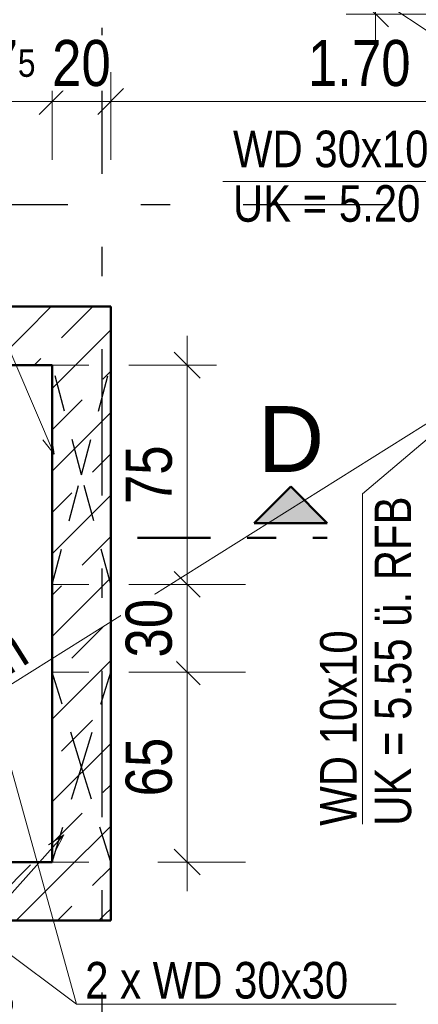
# Model space of a CAD drawing. Header units: millimetres. Extents: x -13 to 146, y -13 to 60.
# Tile 102 of 170: x 42.28 to 43.65, y 21.76 to 25.13. Entities that reach past the tile are written whole.
import ezdxf

# ---------------------------------------------------------------- set-up
doc = ezdxf.new("R2010")
doc.units = ezdxf.units.MM
for name, pattern in [('DASHDOT', [1, 0.5, -0.25, 0, -0.25]), ('DASHDOTX2', [2, 1, -0.5, 0, -0.5]), ('HIDDEN', [0.375, 0.25, -0.125])]:
    doc.linetypes.add(name, pattern=pattern)
for name, color, linetype, lineweight in [('Achsen', 7, 'Continuous', 20), ('Schraffuren', 7, 'Continuous', 20), ('Texte', 7, 'Continuous', 20)]:
    doc.layers.add(name, color=color, linetype=linetype, lineweight=lineweight)
doc.styles.add('Arial', font='arial.ttf')
doc.styles.add('Arial Narrow', font='ARIALN.TTF')
doc.dimstyles.new('Arch_Strakon_dimstyle', dxfattribs={"dimtxt": 11.25, "dimasz": 1, "dimexe": 1.25, "dimexo": 0.0625, "dimgap": 1, "dimtad": 0, "dimdec": 5, "dimzin": 12, "dimdsep": 46, "dimtxsty": 'Arial Narrow', "dimblk": 'Arrowhead_Tick', "dimsah": 1, "dimcen": 0, "dimse1": 1, "dimse2": 1, "dimclrd": 6, "dimclrt": 3, "dimazin": 0, "dimtfac": 1, "dimtdec": 4, "dimtmove": 0, "dimatfit": 3, "dimldrblk": 'NONE', "dimfxl": 1, "dimtvp": 1, "dimtolj": 1, "dimtzin": 0, "dimlwd": 13, "dimarcsym": 2})
pattern_1 = [(45, (0, 0), (-0.14142136, 0.14142136), [0.15, -0.1]), (45, (-0.07071, 0.07071), (-0.14142136, 0.14142136), [])]

# ---------------------------------------------------------------- blocks, each defined once
blk = doc.blocks.new('Arrowhead_Tick')
at = {"color": 0, "linetype": 'Continuous', "lineweight": -2}
for p, q in [((0, 20), (0, -10)), ((-1, 0), (0, 0)), ((10, 0), (0, 0))]:
    blk.add_line(p, q, dxfattribs=at)
at = {"color": 2, "linetype": 'Continuous', "lineweight": 35}
blk.add_line((4.42, 4.42), (-4.42, -4.42), dxfattribs=at)
blk = doc.blocks.new('*D81')
at = {"layer": 'Achsen', "color": 6, "linetype": 'Continuous', "lineweight": 13}
blk.add_line((42.0295, 24.85), (42.3846, 24.85), dxfattribs=at)
at = {"layer": 'Defpoints', "color": 0}
for p in [(42.0195, 23.9481), (42.3946, 23.9481)]:
    blk.add_point(p, dxfattribs=at)
at = {"layer": 'Achsen', "color": 6, "lineweight": 13, "xscale": 0.01, "yscale": 0.01, "zscale": 0.01}
blk.add_blockref('Arrowhead_Tick', (42.3946, 24.85), dxfattribs=at)
at = {"layer": 'Achsen', "color": 6, "lineweight": 13, "xscale": 0.01, "yscale": 0.01, "zscale": 0.01, "rotation": 180}
blk.add_blockref('Arrowhead_Tick', (42.0195, 24.85), dxfattribs=at)
at = {"layer": 'Achsen', "color": 2, "lineweight": 35, "insert": (42.2071, 24.9804), "char_height": 0.1575, "attachment_point": 5, "style": 'Arial Narrow', "bg_fill": 3, "box_fill_scale": 1.1, "bg_fill_color": 256, "bg_fill_true_color": 13158600, "bg_fill_transparency": 0}
blk.add_mtext('\\A1;37{\\A1;\\H.6x;\\S5;}', dxfattribs=at)
at = {"layer": 'Defpoints', "color": 0}
blk.add_point((42.3946, 24.85), dxfattribs=at)
blk = doc.blocks.new('_None')
blk = doc.blocks.new('*D82')
at = {"layer": 'Achsen', "color": 6, "linetype": 'Continuous', "lineweight": 13}
blk.add_line((42.4046, 24.85), (42.5846, 24.85), dxfattribs=at)
at = {"layer": 'Defpoints', "color": 0}
for p in [(42.5946, 24.85), (42.5946, 24.1481), (42.3946, 23.9481)]:
    blk.add_point(p, dxfattribs=at)
at = {"layer": 'Achsen', "color": 6, "lineweight": 13, "xscale": 0.01, "yscale": 0.01, "zscale": 0.01}
blk.add_blockref('Arrowhead_Tick', (42.5946, 24.85), dxfattribs=at)
at = {"layer": 'Achsen', "color": 6, "lineweight": 13, "xscale": 0.01, "yscale": 0.01, "zscale": 0.01, "rotation": 180}
blk.add_blockref('Arrowhead_Tick', (42.3946, 24.85), dxfattribs=at)
at = {"layer": 'Achsen', "color": 2, "lineweight": 35, "insert": (42.4946, 24.9804), "char_height": 0.1575, "attachment_point": 5, "style": 'Arial Narrow', "bg_fill": 3, "box_fill_scale": 1.1, "bg_fill_color": 256, "bg_fill_true_color": 13158600, "bg_fill_transparency": 0}
blk.add_mtext('\\A1;20', dxfattribs=at)
blk = doc.blocks.new('*D83')
at = {"layer": 'Achsen', "color": 6, "linetype": 'Continuous', "lineweight": 13}
blk.add_line((42.6046, 24.85), (44.2846, 24.85), dxfattribs=at)
at = {"layer": 'Defpoints', "color": 0}
for p in [(44.2946, 25.8481), (44.2946, 24.85), (42.5946, 24.1481)]:
    blk.add_point(p, dxfattribs=at)
at = {"layer": 'Achsen', "color": 6, "lineweight": 13, "xscale": 0.01, "yscale": 0.01, "zscale": 0.01}
blk.add_blockref('Arrowhead_Tick', (44.2946, 24.85), dxfattribs=at)
at = {"layer": 'Achsen', "color": 6, "lineweight": 13, "xscale": 0.01, "yscale": 0.01, "zscale": 0.01, "rotation": 180}
blk.add_blockref('Arrowhead_Tick', (42.5946, 24.85), dxfattribs=at)
at = {"layer": 'Achsen', "color": 2, "lineweight": 35, "insert": (43.4446, 24.9804), "char_height": 0.1575, "attachment_point": 5, "style": 'Arial Narrow', "bg_fill": 3, "box_fill_scale": 1.1, "bg_fill_color": 256, "bg_fill_true_color": 13158600, "bg_fill_transparency": 0}
blk.add_mtext('\\A1;1.70', dxfattribs=at)
blk = doc.blocks.new('*D574')
at = {"color": 6, "linetype": 'Continuous', "lineweight": 13}
blk.add_line((42.8561, 22.2581), (42.8561, 22.8881), dxfattribs=at)
at = {"layer": 'Defpoints', "color": 0}
for p in [(42.5946, 22.8981), (42.8561, 22.8981), (42.5946, 22.2481)]:
    blk.add_point(p, dxfattribs=at)
at = {"color": 6, "lineweight": 13, "xscale": 0.01, "yscale": 0.01, "zscale": 0.01}
for p, rotation in [((42.8561, 22.8981), 90), ((42.8561, 22.2481), 270)]:
    blk.add_blockref('Arrowhead_Tick', p, dxfattribs=dict(at, rotation=rotation))
at = {"color": 2, "lineweight": 35, "insert": (42.7257, 22.5731), "char_height": 0.1575, "attachment_point": 5, "rotation": 90, "style": 'Arial Narrow', "bg_fill": 3, "box_fill_scale": 1.1, "bg_fill_color": 256, "bg_fill_true_color": 13158600, "bg_fill_transparency": 0}
blk.add_mtext('\\A1;65', dxfattribs=at)
blk = doc.blocks.new('*D575')
at = {"color": 6, "linetype": 'Continuous', "lineweight": 13}
blk.add_line((42.8561, 22.9081), (42.8561, 23.1881), dxfattribs=at)
at = {"layer": 'Defpoints', "color": 0}
for p in [(42.5946, 23.1981), (42.8561, 23.1981), (42.5946, 22.8981)]:
    blk.add_point(p, dxfattribs=at)
at = {"color": 6, "lineweight": 13, "xscale": 0.01, "yscale": 0.01, "zscale": 0.01}
for p, rotation in [((42.8561, 23.1981), 90), ((42.8561, 22.8981), 270)]:
    blk.add_blockref('Arrowhead_Tick', p, dxfattribs=dict(at, rotation=rotation))
at = {"color": 2, "lineweight": 35, "insert": (42.7257, 23.0481), "char_height": 0.1575, "attachment_point": 5, "rotation": 90, "style": 'Arial Narrow', "bg_fill": 3, "box_fill_scale": 1.1, "bg_fill_color": 256, "bg_fill_true_color": 13158600, "bg_fill_transparency": 0}
blk.add_mtext('\\A1;30', dxfattribs=at)
blk = doc.blocks.new('*D576')
at = {"color": 6, "linetype": 'Continuous', "lineweight": 13}
blk.add_line((42.8561, 23.2081), (42.8561, 23.9381), dxfattribs=at)
at = {"layer": 'Defpoints', "color": 0}
for p in [(42.5946, 23.9481), (42.8561, 23.9481), (42.5946, 23.1981)]:
    blk.add_point(p, dxfattribs=at)
at = {"color": 6, "lineweight": 13, "xscale": 0.01, "yscale": 0.01, "zscale": 0.01}
for p, rotation in [((42.8561, 23.9481), 90), ((42.8561, 23.1981), 270)]:
    blk.add_blockref('Arrowhead_Tick', p, dxfattribs=dict(at, rotation=rotation))
at = {"color": 2, "lineweight": 35, "insert": (42.726, 23.5731), "char_height": 0.1575, "attachment_point": 5, "rotation": 90, "style": 'Arial Narrow', "bg_fill": 3, "box_fill_scale": 1.1, "bg_fill_color": 256, "bg_fill_true_color": 13158600, "bg_fill_transparency": 0}
blk.add_mtext('\\A1;75', dxfattribs=at)
blk = doc.blocks.new('*D579')
at = {"color": 6, "linetype": 'Continuous', "lineweight": 13}
blk.add_line((43.5, 25.1589), (43.5, 25.8381), dxfattribs=at)
at = {"layer": 'Defpoints', "color": 0}
for p in [(43.5, 25.8481), (44.2946, 25.8481), (44.2946, 25.1489)]:
    blk.add_point(p, dxfattribs=at)
at = {"color": 6, "lineweight": 13, "xscale": 0.01, "yscale": 0.01, "zscale": 0.01}
for p, rotation in [((43.5, 25.8481), 90), ((43.5, 25.1489), 270)]:
    blk.add_blockref('Arrowhead_Tick', p, dxfattribs=dict(at, rotation=rotation))
at = {"color": 2, "lineweight": 35, "insert": (43.3696, 25.4985), "char_height": 0.1575, "attachment_point": 5, "rotation": 90, "style": 'Arial Narrow', "bg_fill": 3, "box_fill_scale": 1.1, "bg_fill_color": 256, "bg_fill_true_color": 13158600, "bg_fill_transparency": 0}
blk.add_mtext('\\A1;70', dxfattribs=at)

msp = doc.modelspace()

# ---------------------------------------------------------------- hatches: boundary and pattern name
at = {"lineweight": 25, "true_color": 0x0000ff}
msp.add_hatch(color=5, dxfattribs=at).paths.add_polyline_path([(43.210344, 23.532786), (43.085344, 23.407786), (43.335344, 23.407786)])
at = {"layer": 'Schraffuren', "lineweight": 13}
h = msp.add_hatch(dxfattribs=at)
h.set_pattern_fill('bB', color=6, scale=0.01, angle=45, style=0, pattern_type=2)
h.set_pattern_definition(pattern_1)
h.paths.add_polyline_path([(39.794627, 24.148092), (42.594627, 24.148092), (42.394627, 23.948092), (39.794627, 23.948092)])
h = msp.add_hatch(dxfattribs=at)
h.set_pattern_fill('bB', color=6, scale=0.01, angle=45, style=0, pattern_type=2)
h.set_pattern_definition(pattern_1)
h.paths.add_polyline_path([(42.594627, 24.148092), (42.594627, 22.04809), (42.394627, 22.24809), (42.394627, 23.948092)])
h = msp.add_hatch(dxfattribs=at)
h.set_pattern_fill('bB', color=6, scale=0.01, angle=45, style=0, pattern_type=2)
h.set_pattern_definition(pattern_1)
h.paths.add_polyline_path([(42.394627, 22.24809), (42.594627, 22.04809), (39.994627, 22.04809), (39.994627, 22.24809)])

# ---------------------------------------------------------------- linework, layer by layer
at = {"color": 5, "linetype": 'Continuous', "lineweight": 18}
for p, q in [((37.864608, 20.09809), (47.334982, 26.048114)), ((43.065428, 25.498898), (44.281512, 24.688098)), ((42.978554, 24.576453), (44.242662, 24.576453)), ((42.028414, 24.512582), (42.401525, 23.643694)), ((43.455118, 23.507353), (44.31177, 24.233346)), ((42.401525, 23.643694), (42.363078, 23.692482)), ((42.392623, 23.705169), (42.401525, 23.643694)), ((43.455118, 22.378075), (43.455118, 23.507353)), ((41.981103, 21.835618), (42.433916, 22.341608)), ((42.381924, 22.307619), (42.433916, 22.341608)), ((42.433916, 22.341608), (42.405885, 22.286177)), ((42.477359, 21.761842), (43.571201, 21.761842))]:
    msp.add_line(p, q, dxfattribs=at)
at = {"color": 4, "linetype": 'Continuous', "lineweight": 50}
for p, q in [((43.210344, 23.532786), (43.085344, 23.407786)), ((43.335344, 23.407786), (43.210344, 23.532786)), ((43.085344, 23.407786), (43.335344, 23.407786)), ((39.994627, 22.24809), (42.394627, 22.24809)), ((39.994627, 22.04809), (42.594627, 22.04809))]:
    msp.add_line(p, q, dxfattribs=at)
at = {"color": 4, "linetype": 'DASHDOT', "lineweight": 50, "ltscale": 0.5}
msp.add_line((42.686027, 23.357786), (43.335344, 23.357786), dxfattribs=at)
at = {"layer": 'Achsen', "color": 3, "linetype": 'DASHDOTX2', "lineweight": 25, "ltscale": 0.5}
for p, q in [((42.564631, 39.402162), (42.564631, 13.251851)), ((3.447631, 24.49799), (49.122527, 24.49799))]:
    msp.add_line(p, q, dxfattribs=at)
at = {"layer": 'Achsen', "color": 5, "linetype": 'Continuous', "lineweight": 18}
for q in [(39.972943, 23.639383), (41.965816, 23.601303)]:
    msp.add_line((42.477359, 21.761842), q, dxfattribs=at)
at = {"layer": 'Achsen', "color": 3, "linetype": 'HIDDEN', "lineweight": 25, "ltscale": 0.5}
for p, q in [((42.394627, 23.198092), (42.494627, 23.573092)), ((42.494627, 22.57309), (42.394627, 22.89809)), ((42.394627, 22.24809), (42.494627, 22.57309))]:
    msp.add_line(p, q, dxfattribs=at)

# ---------------------------------------------------------------- texts
at = {"color": 4, "lineweight": 50, "style": 'Arial'}
msp.add_text('D', height=0.225, dxfattribs=at).set_placement((43.097844, 23.582786))
at = {"layer": 'Texte', "color": 3, "lineweight": 25, "style": 'Arial Narrow'}
for s, p in [('UK = 5.55 ü. RFB', (43.622075, 22.3723)), ('WD 10x10', (43.435586, 22.3723))]:
    msp.add_text(s, height=0.125, rotation=90, dxfattribs=at).set_placement(p)
for s, p in [('2 x WD 30x30', (42.507426, 21.781374)), ('UK = 5.20 ü. RFB', (41.148239, 21.665853))]:
    msp.add_text(s, height=0.125, dxfattribs=at).set_placement(p)

# ---------------------------------------------------------------- next in the draw order: dimensions: what is measured, and where the dimension line sits
at = {"lineweight": 35}
dim = msp.add_linear_dim(base=(42.856069, 22.89809), p1=(42.594627, 22.24809), p2=(42.594627, 22.89809), angle=90, text='65', dimstyle='Arch_Strakon_dimstyle', override={"dimscale": 0.01, "dimtxt": 15.75, "dimasz": 1, "dimgap": 5, "dimtad": 1, "dimjust": 0, "dimtih": 0, "dimtoh": 0, "dimdec": 5, "dimdsep": 46, "dimtxsty": 'Arial Narrow', "dimclrd": 6, "dimclrt": 2, "dimtix": 1, "dimtofl": 255, "dimtmove": 0, "dimatfit": 2, "dimfxl": 0, "dimfxlon": 0, "dimtvp": 31.746032, "dimtfill": 1, "dimtfillclr": 7, "dimlwd": 13}, dxfattribs=at)
dim.commit()
dim.dimension.update_dxf_attribs({"geometry": '*D574', "text_midpoint": (42.856069, 22.57309), "dimtype": 160})
at = {"layer": 'Achsen', "lineweight": 35}
dim = msp.add_linear_dim(base=(42.394627, 24.85), p1=(42.019488, 23.948092), p2=(42.394627, 23.948092), text='37{\\A1;\\H.6x;\\S5;}', dimstyle='Arch_Strakon_dimstyle', override={"dimscale": 0.01, "dimtxt": 15.75, "dimasz": 1, "dimgap": 5, "dimtad": 1, "dimjust": 0, "dimtih": 0, "dimtoh": 0, "dimdec": 5, "dimdsep": 46, "dimtxsty": 'Arial Narrow', "dimclrd": 6, "dimclrt": 2, "dimtix": 1, "dimtofl": 255, "dimtmove": 0, "dimatfit": 2, "dimfxl": 0, "dimfxlon": 0, "dimtvp": 31.746032, "dimtfill": 1, "dimtfillclr": 7, "dimlwd": 13}, dxfattribs=at)
dim.commit()
dim.dimension.update_dxf_attribs({"geometry": '*D81', "text_midpoint": (42.207058, 24.85), "dimtype": 160})

# ---------------------------------------------------------------- next in the draw order: linework, layer by layer
at = {"color": 6, "linetype": 'HIDDEN', "lineweight": 13, "ltscale": 0.5}
msp.add_line((42.394627, 22.24809), (42.594627, 22.24809), dxfattribs=at)
at = {"layer": 'Achsen', "color": 3, "linetype": 'HIDDEN', "lineweight": 25, "ltscale": 0.5}
msp.add_line((42.594627, 22.24809), (42.494627, 22.57309), dxfattribs=at)

# ---------------------------------------------------------------- next in the draw order: dimensions: what is measured, and where the dimension line sits
at = {"lineweight": 35}
dim = msp.add_linear_dim(base=(42.856069, 23.198092), p1=(42.594627, 22.89809), p2=(42.594627, 23.198092), angle=90, text='30', dimstyle='Arch_Strakon_dimstyle', override={"dimscale": 0.01, "dimtxt": 15.75, "dimasz": 1, "dimgap": 5, "dimtad": 1, "dimjust": 0, "dimtih": 0, "dimtoh": 0, "dimdec": 5, "dimdsep": 46, "dimtxsty": 'Arial Narrow', "dimclrd": 6, "dimclrt": 2, "dimtix": 1, "dimtofl": 255, "dimtmove": 0, "dimatfit": 2, "dimfxl": 0, "dimfxlon": 0, "dimtvp": 31.746032, "dimtfill": 1, "dimtfillclr": 7, "dimlwd": 13}, dxfattribs=at)
dim.commit()
dim.dimension.update_dxf_attribs({"geometry": '*D575', "text_midpoint": (42.856069, 23.048091), "dimtype": 160})
at = {"layer": 'Achsen', "lineweight": 35}
dim = msp.add_linear_dim(base=(42.594627, 24.85), p1=(42.394627, 23.948092), p2=(42.594627, 24.148092), text='20', dimstyle='Arch_Strakon_dimstyle', override={"dimscale": 0.01, "dimtxt": 15.75, "dimasz": 1, "dimgap": 5, "dimtad": 1, "dimjust": 0, "dimtih": 0, "dimtoh": 0, "dimdec": 5, "dimdsep": 46, "dimtxsty": 'Arial Narrow', "dimclrd": 6, "dimclrt": 2, "dimtix": 1, "dimtofl": 255, "dimtmove": 0, "dimatfit": 2, "dimfxl": 0, "dimfxlon": 0, "dimtvp": 31.746032, "dimtfill": 1, "dimtfillclr": 7, "dimlwd": 13}, dxfattribs=at)
dim.commit()
dim.dimension.update_dxf_attribs({"geometry": '*D82', "text_midpoint": (42.494627, 24.85), "dimtype": 160})

# ---------------------------------------------------------------- next in the draw order: linework, layer by layer
at = {"color": 4, "linetype": 'Continuous', "lineweight": 50}
for p, q in [((39.994627, 23.948114), (42.394627, 23.948114)), ((42.394627, 22.24809), (42.394627, 23.948092))]:
    msp.add_line(p, q, dxfattribs=at)
at = {"color": 6, "linetype": 'HIDDEN', "lineweight": 13, "ltscale": 0.5}
msp.add_line((42.394627, 22.89809), (42.594627, 22.89809), dxfattribs=at)
at = {"layer": 'Achsen', "color": 3, "linetype": 'HIDDEN', "lineweight": 25, "ltscale": 0.5}
for p, q in [((42.494627, 23.573092), (42.394627, 23.948092)), ((42.494627, 22.57309), (42.594627, 22.89809))]:
    msp.add_line(p, q, dxfattribs=at)

# ---------------------------------------------------------------- next in the draw order: dimensions: what is measured, and where the dimension line sits
at = {"lineweight": 35}
dim = msp.add_linear_dim(base=(42.856069, 23.948114), p1=(42.594627, 23.198092), p2=(42.594627, 23.948114), angle=90, text='75', dimstyle='Arch_Strakon_dimstyle', override={"dimscale": 0.01, "dimtxt": 15.75, "dimasz": 1, "dimgap": 5, "dimtad": 1, "dimjust": 0, "dimtih": 0, "dimtoh": 0, "dimdec": 5, "dimdsep": 46, "dimtxsty": 'Arial Narrow', "dimclrd": 6, "dimclrt": 2, "dimtix": 1, "dimtofl": 255, "dimtmove": 0, "dimatfit": 2, "dimfxl": 0, "dimfxlon": 0, "dimtvp": 31.746032, "dimtfill": 1, "dimtfillclr": 7, "dimlwd": 13}, dxfattribs=at)
dim.commit()
dim.dimension.update_dxf_attribs({"geometry": '*D576', "text_midpoint": (42.856069, 23.573103), "dimtype": 160})
at = {"layer": 'Achsen', "lineweight": 35}
dim = msp.add_linear_dim(base=(44.294627, 24.85), p1=(42.594627, 24.148092), p2=(44.294627, 25.848114), text='1.70', dimstyle='Arch_Strakon_dimstyle', override={"dimscale": 0.01, "dimtxt": 15.75, "dimasz": 1, "dimgap": 5, "dimtad": 1, "dimjust": 0, "dimtih": 0, "dimtoh": 0, "dimdec": 5, "dimdsep": 46, "dimtxsty": 'Arial Narrow', "dimclrd": 6, "dimclrt": 2, "dimtix": 1, "dimtofl": 255, "dimtmove": 0, "dimatfit": 2, "dimfxl": 0, "dimfxlon": 0, "dimtvp": 31.746032, "dimtfill": 1, "dimtfillclr": 7, "dimlwd": 13}, dxfattribs=at)
dim.commit()
dim.dimension.update_dxf_attribs({"geometry": '*D83', "text_midpoint": (43.444627, 24.85), "dimtype": 160})

# ---------------------------------------------------------------- next in the draw order: linework, layer by layer
at = {"color": 4, "linetype": 'Continuous', "lineweight": 50}
for p, q in [((39.794627, 24.148114), (42.594627, 24.148114)), ((42.594627, 22.04809), (42.594627, 24.148092))]:
    msp.add_line(p, q, dxfattribs=at)
at = {"color": 6, "linetype": 'HIDDEN', "lineweight": 13, "ltscale": 0.5}
for p, q in [((42.394627, 23.948114), (42.594627, 23.948114)), ((42.394627, 23.198092), (42.594627, 23.198092))]:
    msp.add_line(p, q, dxfattribs=at)
at = {"layer": 'Achsen', "color": 3, "linetype": 'HIDDEN', "lineweight": 25, "ltscale": 0.5}
for p, q in [((42.494627, 23.573092), (42.594627, 23.948092)), ((42.594627, 23.198092), (42.494627, 23.573092))]:
    msp.add_line(p, q, dxfattribs=at)

# ---------------------------------------------------------------- next in the draw order: texts
at = {"color": 2, "lineweight": 35, "style": 'Arial Narrow'}
msp.add_text('Stb.-Decke d= 25 cm, OK = 10.60 m', height=0.1575, rotation=32.1402, dxfattribs=at).set_placement((39.862157, 21.388324))
at = {"layer": 'Texte', "color": 3, "lineweight": 25, "style": 'Arial Narrow'}
for s, p in [('WD 30x10', (43.012792, 24.625064)), ('UK = 5.20 ü. RFB', (43.012792, 24.438575))]:
    msp.add_text(s, height=0.125, dxfattribs=at).set_placement(p)

# ---------------------------------------------------------------- next in the draw order: dimensions: what is measured, and where the dimension line sits
at = {"lineweight": 35}
dim = msp.add_linear_dim(base=(43.5, 25.848114), p1=(44.294627, 25.148946), p2=(44.294627, 25.848114), angle=90, text='70', dimstyle='Arch_Strakon_dimstyle', override={"dimscale": 0.01, "dimtxt": 15.75, "dimasz": 1, "dimgap": 5, "dimtad": 1, "dimjust": 0, "dimtih": 0, "dimtoh": 0, "dimdec": 5, "dimdsep": 46, "dimtxsty": 'Arial Narrow', "dimclrd": 6, "dimclrt": 2, "dimtix": 1, "dimtofl": 255, "dimtmove": 0, "dimatfit": 2, "dimfxl": 0, "dimfxlon": 0, "dimtvp": 31.746032, "dimtfill": 1, "dimtfillclr": 7, "dimlwd": 13}, dxfattribs=at)
dim.commit()
dim.dimension.update_dxf_attribs({"geometry": '*D579', "text_midpoint": (43.5, 25.49853), "dimtype": 160})

doc.saveas('drawing.dxf')
